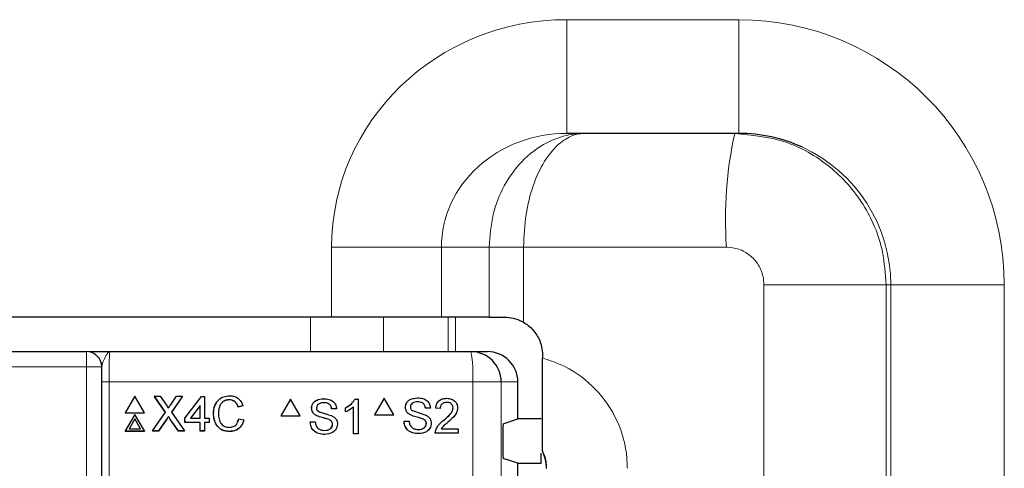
# Paper-space layout 'Blatt3' of a CAD drawing. Header units: millimetres. Extents: x 5 to 418, y 2 to 292.
# Tile 44 of 93: x 116.45 to 127.28, y 208.51 to 213.44. Entities that reach past the tile are written whole.
import ezdxf

# ---------------------------------------------------------------- set-up
doc = ezdxf.new("R2010")
doc.units = ezdxf.units.MM

psp = doc.layouts.new('Blatt3')

# ---------------------------------------------------------------- linework, layer by layer
at = {"color": 7, "linetype": 'Continuous', "lineweight": 18}
for p, q in [((122.4688, 213.4397), (124.3617, 213.4397)), ((122.4688, 212.1897), (122.4688, 213.4397)), ((124.3617, 212.1897), (124.3617, 213.4397)), ((119.8806, 210.1684), (119.8806, 210.9397)), ((119.8806, 210.9397), (121.088, 210.9397)), ((121.088, 210.9397), (121.088, 210.1684)), ((121.6149, 210.9397), (121.088, 210.9397)), ((121.6149, 210.1684), (121.6149, 210.9397)), ((121.9922, 210.9397), (121.6149, 210.9397)), ((124.2247, 210.9397), (121.9922, 210.9397)), ((121.9922, 210.9397), (121.9922, 210.1127)), ((124.6372, 210.523), (125.9808, 210.523)), ((124.6372, 160.6361), (124.6372, 210.523)), ((126.0341, 210.523), (125.9808, 210.523)), ((125.9808, 210.523), (125.9808, 160.6361)), ((126.0341, 210.523), (127.2824, 210.523)), ((126.0341, 160.5828), (126.0341, 210.523)), ((127.2824, 210.523), (127.2824, 160.5828)), ((119.6469, 209.7897), (119.6469, 210.1684)), ((120.4518, 210.1684), (120.4518, 209.7897)), ((121.1629, 209.7897), (121.1629, 210.1684)), ((121.2434, 210.1684), (121.2434, 209.7897)), ((117.1824, 209.7897), (117.1824, 209.623)), ((117.1824, 209.623), (106.6766, 209.623)), ((117.349, 209.623), (117.1824, 209.623)), ((117.1824, 195.6783), (117.1824, 209.623)), ((117.349, 209.623), (117.349, 195.6783)), ((117.3507, 209.623), (117.349, 209.623)), ((117.3501, 207.4785), (117.3501, 209.4563)), ((117.3501, 209.4563), (117.4307, 209.4563)), ((117.4307, 209.4563), (117.4307, 207.4785)), ((121.4324, 209.4563), (117.4307, 209.4563)), ((121.4324, 207.4785), (121.4324, 209.4563)), ((121.7462, 209.4563), (121.4324, 209.4563)), ((121.7462, 209.4563), (121.7462, 207.4785)), ((121.9295, 209.4563), (121.7462, 209.4563)), ((118.067, 209.049), (118.0664, 209.0476)), ((118.1007, 209.0525), (118.1001, 209.0511))]:
    psp.add_line(p, q, dxfattribs=at)
at = {"color": 7, "linetype": 'Continuous', "lineweight": 25}
for p, q in [((124.3617, 212.1897), (122.4688, 212.1897)), ((119.8806, 210.1684), (103.9784, 210.1684)), ((121.088, 210.1684), (119.8806, 210.1684)), ((121.6149, 210.1684), (121.088, 210.1684)), ((121.6149, 210.1684), (121.7841, 210.1684)), ((106.6766, 209.7897), (117.1824, 209.7897)), ((117.1824, 209.7897), (117.1841, 209.7897)), ((117.4407, 209.7897), (121.4134, 209.7897)), ((121.4134, 209.7897), (121.5957, 209.7897)), ((122.2008, 209.7517), (122.2008, 209.7177)), ((121.9295, 209.0505), (121.9295, 209.4563)), ((117.7134, 209.2996), (117.6081, 209.1168)), ((117.8197, 209.1168), (117.7134, 209.2996)), ((117.9293, 209.2996), (117.9287, 209.2983)), ((118.0518, 209.123), (117.9293, 209.2996)), ((117.9293, 209.2996), (117.9944, 209.2996)), ((118.051, 209.1219), (117.9327, 209.2925)), ((117.9944, 209.2996), (118.0615, 209.2028)), ((118.1064, 209.2027), (118.1727, 209.2996)), ((118.2387, 209.2996), (118.1173, 209.1224)), ((118.2328, 209.2905), (118.1175, 209.1222)), ((118.1727, 209.2996), (118.2387, 209.2996)), ((118.2387, 209.2996), (118.2381, 209.2983)), ((118.2666, 209.0595), (118.4476, 209.2947)), ((118.4476, 209.2947), (118.482, 209.2947)), ((118.482, 209.2947), (118.4827, 209.0595)), ((118.7542, 209.2604), (118.7536, 209.259)), ((119.4267, 209.2675), (119.321, 209.0842)), ((119.4267, 209.2675), (119.4259, 209.2675)), ((119.5324, 209.0842), (119.4267, 209.2675)), ((119.7929, 209.2724), (119.7921, 209.2724)), ((120.1389, 209.2675), (120.1381, 209.2675)), ((120.1389, 209.2675), (120.1705, 209.2675)), ((120.1705, 209.2675), (120.1697, 209.2675)), ((120.1705, 209.2675), (120.1705, 208.8842)), ((120.4592, 209.2764), (120.3535, 209.093)), ((120.4592, 209.2764), (120.4583, 209.2764)), ((120.5649, 209.093), (120.4592, 209.2764)), ((120.8252, 209.2813), (120.8243, 209.2813)), ((121.1487, 209.2764), (121.1478, 209.2764)), ((117.6081, 209.1168), (117.6075, 209.1155)), ((117.6075, 209.1155), (117.8191, 209.1155)), ((117.6081, 209.1168), (117.8197, 209.1168)), ((117.8197, 209.1168), (117.8191, 209.1155)), ((117.9108, 208.9174), (118.0518, 209.123)), ((118.1173, 209.1224), (118.2595, 208.9174)), ((118.4332, 209.1971), (118.3272, 209.0595)), ((118.4326, 209.1958), (118.3276, 209.0595)), ((118.4332, 209.1971), (118.4326, 209.1958)), ((118.433, 209.0595), (118.4326, 209.1958)), ((118.4336, 209.0595), (118.4332, 209.1971)), ((118.5808, 209.1113), (118.5801, 209.11)), ((118.904, 209.1921), (118.85, 209.1805)), ((118.8507, 209.1818), (118.85, 209.1805)), ((118.9046, 209.1934), (118.8507, 209.1818)), ((118.9046, 209.1934), (118.904, 209.1921)), ((119.6599, 209.1675), (119.6592, 209.1675)), ((119.8808, 209.1594), (119.8801, 209.1594)), ((119.9348, 209.1594), (119.8808, 209.1594)), ((120.033, 209.1717), (120.0323, 209.1717)), ((120.033, 209.1264), (120.0323, 209.1264)), ((120.033, 209.1264), (120.033, 209.1717)), ((120.1214, 208.8842), (120.1214, 209.1829)), ((120.6923, 209.1763), (120.6915, 209.1763)), ((120.9132, 209.1682), (120.9123, 209.1682)), ((120.9671, 209.1682), (120.9132, 209.1682)), ((121.026, 209.1682), (121.0252, 209.1682)), ((121.0751, 209.1633), (121.026, 209.1682)), ((121.0751, 209.1633), (121.0742, 209.1633)), ((121.2174, 209.1701), (121.2165, 209.1701)), ((117.714, 209.1002), (117.6087, 208.9174)), ((117.7141, 209.0504), (117.6519, 208.9424)), ((117.7135, 209.049), (117.6521, 208.9424)), ((117.7141, 209.0504), (117.7135, 209.049)), ((117.7755, 208.9424), (117.7135, 209.049)), ((117.8203, 208.9174), (117.714, 209.1002)), ((117.7769, 208.9424), (117.7141, 209.0504)), ((118.0664, 209.0476), (117.9761, 208.9161)), ((118.067, 209.049), (117.9767, 208.9174)), ((118.0849, 209.0752), (118.0843, 209.0739)), ((118.1937, 208.9161), (118.1001, 209.0511)), ((118.1944, 208.9174), (118.1007, 209.0525)), ((118.2666, 209.0595), (118.266, 209.0582)), ((118.2661, 209.0092), (118.266, 209.0582)), ((118.2668, 209.0105), (118.2661, 209.0092)), ((118.4331, 209.0092), (118.2661, 209.0092)), ((118.2668, 209.0105), (118.2666, 209.0595)), ((118.4337, 209.0105), (118.2668, 209.0105)), ((118.3272, 209.0595), (118.4336, 209.0595)), ((118.4337, 209.0105), (118.4331, 209.0092)), ((118.4334, 208.9161), (118.4331, 209.0092)), ((118.434, 208.9174), (118.4337, 209.0105)), ((118.4827, 209.0595), (118.5318, 209.0595)), ((118.532, 209.0105), (118.4828, 209.0105)), ((118.4828, 209.0105), (118.4831, 208.9174)), ((118.5313, 209.0092), (118.4828, 209.0092)), ((118.532, 209.0105), (118.5313, 209.0092)), ((118.5318, 209.0595), (118.532, 209.0105)), ((118.8442, 209.016), (118.8602, 209.051)), ((118.8609, 209.0523), (118.8602, 209.051)), ((118.8609, 209.0523), (118.9149, 209.0398)), ((119.321, 209.0842), (119.3202, 209.0842)), ((119.321, 209.0842), (119.5324, 209.0842)), ((119.6452, 209.0169), (119.6444, 209.0169)), ((119.6452, 209.0169), (119.6992, 209.0169)), ((119.6992, 209.0169), (119.6984, 209.0169)), ((119.7165, 209.0846), (119.7157, 209.0846)), ((119.8498, 209.0421), (119.8491, 209.0421)), ((120.3535, 209.093), (120.3526, 209.093)), ((120.3535, 209.093), (120.5649, 209.093)), ((120.6776, 209.0257), (120.6767, 209.0257)), ((120.6776, 209.0257), (120.7316, 209.0257)), ((120.7488, 209.0934), (120.748, 209.0934)), ((120.8822, 209.051), (120.8813, 209.051)), ((121.1145, 209.0364), (121.1136, 209.0364)), ((121.7678, 208.9967), (121.9295, 209.0505)), ((122.1867, 209.0505), (121.9295, 209.0505)), ((117.6087, 208.9174), (117.6081, 208.9161)), ((117.6081, 208.9161), (117.8197, 208.9161)), ((117.6087, 208.9174), (117.8203, 208.9174)), ((117.6519, 208.9424), (117.7769, 208.9424)), ((117.8203, 208.9174), (117.8197, 208.9161)), ((117.9108, 208.9174), (117.9102, 208.9161)), ((117.9761, 208.9161), (117.9102, 208.9161)), ((117.9767, 208.9174), (117.9108, 208.9174)), ((117.9767, 208.9174), (117.9761, 208.9161)), ((118.1944, 208.9174), (118.1937, 208.9161)), ((118.2589, 208.9161), (118.1937, 208.9161)), ((118.2595, 208.9174), (118.1944, 208.9174)), ((118.2595, 208.9174), (118.2589, 208.9161)), ((118.434, 208.9174), (118.4334, 208.9161)), ((118.4825, 208.9161), (118.4334, 208.9161)), ((118.4831, 208.9174), (118.434, 208.9174)), ((118.4831, 208.9174), (118.4825, 208.9161)), ((118.7589, 208.9125), (118.7583, 208.9112)), ((119.8907, 208.9904), (119.8899, 208.9904)), ((120.923, 208.9992), (120.9221, 208.9992)), ((121.0263, 208.9271), (121.0254, 208.9271)), ((121.0842, 208.9422), (121.2714, 208.9422)), ((121.2714, 208.9422), (121.2714, 208.893)), ((121.7635, 208.9133), (121.7635, 208.6993)), ((119.8056, 208.8793), (119.8048, 208.8793)), ((120.1214, 208.8842), (120.1206, 208.8842)), ((120.1705, 208.8842), (120.1214, 208.8842)), ((120.8379, 208.8881), (120.8371, 208.8881)), ((121.0211, 208.893), (121.0203, 208.893)), ((121.2714, 208.893), (121.0211, 208.893)), ((122.2008, 208.6998), (122.2008, 208.6926)), ((121.9295, 208.5622), (121.7678, 208.616)), ((122.1867, 208.5622), (122.1867, 208.6742)), ((121.9295, 208.0505), (121.9295, 208.5622)), ((121.9295, 208.5622), (122.1867, 208.5622))]:
    psp.add_line(p, q, dxfattribs=at)
at = {"color": 7, "linetype": 'Continuous', "lineweight": 18}
for centre, radius, start, end in [((128.5299, 211.2505), 4.3164, 167.43263, 184.12909), ((117.1824, 209.623), 0.1667, 359.99564, 89.99564), ((119.9566, 209.5394), 1.4781, 356.77862, 9.748)]:
    psp.add_arc(centre, radius, start, end, dxfattribs=at)
at = {"color": 7, "linetype": 'Continuous', "lineweight": 25}
for centre, radius, start, end in [((117.1841, 209.623), 0.1667, 359.99564, 89.99564), ((121.4131, 209.4566), 0.3331, 359.96074, 89.96069)]:
    psp.add_arc(centre, radius, start, end, dxfattribs=at)
at = {"color": 7, "linetype": 'Continuous', "lineweight": 18}
for centre, major_axis, ratio, start_param, end_param in [((122.4688, 210.9397), (-2.5882, 0), 0.9659258, 4.712389, 6.2831853), ((124.3617, 210.523), (2.9207, 0), 0.9986295, 0, 1.5707963), ((122.4688, 210.9397), (1.3808, 0), 0.9052833, 1.5707963, 3.1415927), ((124.3617, 210.523), (1.6724, 0), 0.9965823, 0, 1.1396204)]:
    psp.add_ellipse(centre, major_axis=major_axis, ratio=ratio, start_param=start_param, end_param=end_param, dxfattribs=at)
at = {"color": 7, "linetype": 'Continuous', "lineweight": 25}
for centre, major_axis, ratio, start_param, end_param in [((124.3617, 210.523), (1.6724, 0), 0.9965823, 1.1396204, 1.5707963), ((121.5957, 209.4563), (-0.3338, 0), 0.9986295, 3.1415927, 4.712389), ((121.7679, 208.9133), (0, 0.0833), 0.0524078, 0.0174533, 1.5707963), ((121.7679, 208.6993), (0, 0.0833), 0.0524078, 1.5707963, 3.1241394), ((121.8278, 208.5046), (-0.2954, -0.2954), 0.9972647, 2.357564, 2.8222605)]:
    psp.add_ellipse(centre, major_axis=major_axis, ratio=ratio, start_param=start_param, end_param=end_param, dxfattribs=at)
at = {"color": 7, "linetype": 'Continuous', "lineweight": 18}
for points, knots in [([(121.6149, 210.9397), (121.6235, 211.0607), (121.6406, 211.2999), (121.772, 211.6256), (121.9728, 211.9039), (122.2232, 212.0906), (122.4409, 212.1668), (122.5648, 212.1845), (122.6157, 212.1883), (122.6378, 212.1893), (122.6543, 212.1896), (122.6614, 212.1896), (122.6641, 212.1897), (122.6656, 212.1897), (122.6664, 212.1897), (122.6672, 212.1897)], [0, 0, 0, 0, 0.1750261, 0.3460252, 0.5236102, 0.7273919, 0.8875132, 0.9511083, 0.9654982, 0.9848712, 0.9933615, 0.9970867, 0.9984161, 0.9985715, 1, 1, 1, 1]), ([(121.9922, 210.9397), (121.9977, 211.0607), (122.0087, 211.2999), (122.0928, 211.6256), (122.2214, 211.9039), (122.382, 212.0906), (122.5219, 212.1668), (122.6015, 212.1846), (122.6341, 212.1883), (122.6483, 212.1893), (122.6589, 212.1896), (122.6635, 212.1896), (122.6652, 212.1897), (122.6662, 212.1897), (122.6667, 212.1897), (122.6672, 212.1897)], [0, 0, 0, 0, 0.17504307, 0.34604613, 0.52362087, 0.72738696, 0.88765187, 0.95119427, 0.96549487, 0.98487235, 0.99336254, 0.99708725, 0.99841595, 0.99857137, 1, 1, 1, 1]), ([(124.3169, 212.1897), (124.504, 212.1712), (124.8782, 212.1344), (125.3769, 211.8469), (125.7532, 211.4238), (125.9525, 210.9552), (125.9728, 210.6457), (125.9808, 210.523)], [0, 0, 0, 0, 0.2147389, 0.4294856, 0.6442297, 0.8589385, 1, 1, 1, 1]), ([(124.6372, 210.523), (124.6352, 210.5537), (124.6302, 210.631), (124.5809, 210.7481), (124.4876, 210.8539), (124.364, 210.9258), (124.2711, 210.9351), (124.2247, 210.9397)], [0, 0, 0, 0, 0.1415595, 0.3568223, 0.5716598, 0.7859965, 1, 1, 1, 1]), ([(117.4407, 209.7897), (117.4406, 209.7897), (117.4343, 209.7896), (117.417, 209.7812), (117.3911, 209.7365), (117.3605, 209.6705), (117.3534, 209.6362), (117.3507, 209.623)], [0, 0, 0, 0, 0.003577, 0.2011615, 0.5475944, 0.8255022, 1, 1, 1, 1]), ([(117.4407, 209.7897), (117.44, 209.788), (117.4381, 209.7839), (117.4353, 209.7439), (117.4327, 209.6685), (117.431, 209.5687), (117.4308, 209.4938), (117.4307, 209.4563)], [0, 0, 0, 0, 0.14214858, 0.35693381, 0.57141336, 0.78572038, 1, 1, 1, 1]), ([(122.2008, 209.7177), (122.2677, 209.6963), (122.4683, 209.6323), (122.7638, 209.4279), (123.0186, 209.0858), (123.1241, 208.758), (123.1321, 208.5623), (123.1344, 208.5069)], [0, 0, 0, 0, 0.1285763, 0.3853117, 0.641928, 0.898607, 1, 1, 1, 1]), ([(122.2461, 208.5069), (122.2455, 208.5254), (122.2432, 208.591), (122.2227, 208.6562), (122.2012, 208.6989), (122.2008, 208.6998)], [0, 0, 0, 0, 0.279027, 0.9854093, 1, 1, 1, 1])]:
    psp.add_open_spline(points, degree=3, knots=knots, dxfattribs=at)
at = {"color": 7, "linetype": 'Continuous', "lineweight": 25}
for points, knots in [([(121.7841, 210.1684), (121.8152, 210.1665), (121.8774, 210.1628), (121.951, 210.1357), (121.9871, 210.1156), (121.9922, 210.1127)], [0, 0, 0, 0, 0.4614124, 0.9237088, 1, 1, 1, 1]), ([(121.9922, 210.1127), (122.0101, 210.1013), (122.0674, 210.0646), (122.1439, 209.976), (122.1938, 209.8595), (122.1988, 209.7822), (122.2008, 209.7517)], [0, 0, 0, 0, 0.1464014, 0.4686106, 0.7902648, 1, 1, 1, 1]), ([(117.2098, 209.7897), (117.2105, 209.7897), (117.2211, 209.7897), (117.3026, 209.7897), (117.3878, 209.7897), (117.4404, 209.7897), (117.4407, 209.7897)], [0, 0, 0, 0, 0.0281125, 0.4330127, 0.9963556, 1, 1, 1, 1]), ([(122.2008, 208.6998), (122.2008, 208.725), (122.2008, 208.7952), (122.2008, 209.0296), (122.2008, 209.3548), (122.2008, 209.5965), (122.2008, 209.7177)], [0, 0, 0, 0, 0.1738308, 0.4840367, 0.741505, 1, 1, 1, 1]), ([(117.3501, 209.4563), (117.3502, 209.5033), (117.3503, 209.5607), (117.3506, 209.6134), (117.3507, 209.623)], [0, 0, 0, 0, 0.818315, 1, 1, 1, 1]), ([(118.5801, 209.11), (118.581, 209.1383), (118.5824, 209.1831), (118.6088, 209.2183), (118.6186, 209.2313)], [0, 0, 0, 0, 0.6315766, 1, 1, 1, 1]), ([(118.5808, 209.1113), (118.5827, 209.1389), (118.5867, 209.1939), (118.6292, 209.2615), (118.6917, 209.2985), (118.735, 209.3025), (118.7567, 209.3045)], [0, 0, 0, 0, 0.2804925, 0.5595697, 0.7796153, 1, 1, 1, 1]), ([(118.7542, 209.2604), (118.7407, 209.2594), (118.7136, 209.2576), (118.6775, 209.2371), (118.6405, 209.1901), (118.6371, 209.1439), (118.6348, 209.1116)], [0, 0, 0, 0, 0.1872234, 0.3739058, 0.5607363, 1, 1, 1, 1]), ([(118.7536, 209.259), (118.7402, 209.258), (118.7134, 209.256), (118.6826, 209.2406), (118.6713, 209.2251), (118.668, 209.2204)], [0, 0, 0, 0, 0.4126209, 0.8240494, 1, 1, 1, 1]), ([(118.85, 209.1805), (118.8458, 209.1924), (118.8373, 209.2161), (118.8134, 209.2433), (118.7833, 209.2573), (118.7635, 209.2585), (118.7536, 209.259)], [0, 0, 0, 0, 0.2805533, 0.5597389, 0.7796538, 1, 1, 1, 1]), ([(118.8507, 209.1818), (118.8464, 209.1937), (118.8379, 209.2174), (118.8141, 209.2446), (118.784, 209.2586), (118.7641, 209.2598), (118.7542, 209.2604)], [0, 0, 0, 0, 0.2805533, 0.5597389, 0.7796538, 1, 1, 1, 1]), ([(118.7567, 209.3045), (118.7754, 209.3031), (118.8129, 209.3003), (118.859, 209.2727), (118.8899, 209.235), (118.8997, 209.2073), (118.9046, 209.1934)], [0, 0, 0, 0, 0.2800806, 0.5594487, 0.7795488, 1, 1, 1, 1]), ([(119.6591, 209.1675), (119.6604, 209.1793), (119.663, 209.2029), (119.6821, 209.2339), (119.7236, 209.2659), (119.7638, 209.2697), (119.7921, 209.2724)], [0, 0, 0, 0, 0.1870287, 0.3741238, 0.5611402, 1, 1, 1, 1]), ([(119.6599, 209.1675), (119.6612, 209.1793), (119.6638, 209.2029), (119.6829, 209.2339), (119.7243, 209.2659), (119.7646, 209.2697), (119.7929, 209.2724)], [0, 0, 0, 0, 0.1870287, 0.3741238, 0.5611402, 1, 1, 1, 1]), ([(119.795, 209.2282), (119.7846, 209.2278), (119.7638, 209.2271), (119.7361, 209.2164), (119.7173, 209.1956), (119.715, 209.1792), (119.7139, 209.171)], [0, 0, 0, 0, 0.28129027, 0.56082021, 0.78068028, 1, 1, 1, 1]), ([(119.7929, 209.2724), (119.8118, 209.2712), (119.8497, 209.2689), (119.8987, 209.2448), (119.9287, 209.204), (119.9328, 209.1743), (119.9348, 209.1594)], [0, 0, 0, 0, 0.2807972, 0.5601508, 0.7798767, 1, 1, 1, 1]), ([(119.8801, 209.1594), (119.878, 209.1709), (119.8739, 209.1937), (119.843, 209.225), (119.8127, 209.227), (119.7942, 209.2282)], [0, 0, 0, 0, 0.2810967, 0.5602874, 1, 1, 1, 1]), ([(119.8808, 209.1594), (119.8788, 209.1709), (119.8747, 209.1937), (119.8438, 209.225), (119.8135, 209.227), (119.795, 209.2282)], [0, 0, 0, 0, 0.2810967, 0.5602874, 1, 1, 1, 1]), ([(120.0322, 209.1717), (120.0561, 209.1852), (120.0988, 209.2093), (120.1261, 209.2498), (120.1381, 209.2675)], [0, 0, 0, 0, 0.5604274, 1, 1, 1, 1]), ([(120.033, 209.1717), (120.0569, 209.1852), (120.0995, 209.2093), (120.1269, 209.2498), (120.1389, 209.2675)], [0, 0, 0, 0, 0.56042743, 1, 1, 1, 1]), ([(120.6914, 209.1763), (120.6927, 209.1881), (120.6953, 209.2117), (120.7144, 209.2427), (120.7558, 209.2747), (120.7961, 209.2786), (120.8243, 209.2813)], [0, 0, 0, 0, 0.1870287, 0.3741238, 0.5611402, 1, 1, 1, 1]), ([(120.6923, 209.1763), (120.6936, 209.1881), (120.6962, 209.2117), (120.7152, 209.2427), (120.7567, 209.2747), (120.797, 209.2786), (120.8252, 209.2813)], [0, 0, 0, 0, 0.1870287, 0.3741238, 0.5611402, 1, 1, 1, 1]), ([(120.8273, 209.237), (120.8169, 209.2367), (120.7962, 209.2359), (120.7685, 209.2252), (120.7497, 209.2044), (120.7474, 209.188), (120.7463, 209.1798)], [0, 0, 0, 0, 0.2812903, 0.5608202, 0.7806803, 1, 1, 1, 1]), ([(120.8252, 209.2813), (120.8442, 209.2801), (120.882, 209.2777), (120.931, 209.2536), (120.961, 209.2129), (120.9651, 209.1831), (120.9671, 209.1682)], [0, 0, 0, 0, 0.2807972, 0.5601508, 0.7798767, 1, 1, 1, 1]), ([(120.9123, 209.1682), (120.9102, 209.1797), (120.9061, 209.2025), (120.8752, 209.2339), (120.845, 209.2358), (120.8265, 209.237)], [0, 0, 0, 0, 0.28109672, 0.56028736, 1, 1, 1, 1]), ([(120.9132, 209.1682), (120.9111, 209.1797), (120.907, 209.2025), (120.8761, 209.2339), (120.8459, 209.2358), (120.8273, 209.237)], [0, 0, 0, 0, 0.2810967, 0.5602874, 1, 1, 1, 1]), ([(121.0251, 209.1682), (121.028, 209.1853), (121.0336, 209.2192), (121.0665, 209.2568), (121.1076, 209.2742), (121.1344, 209.2756), (121.1478, 209.2764)], [0, 0, 0, 0, 0.2802352, 0.558893, 0.7791323, 1, 1, 1, 1]), ([(121.026, 209.1682), (121.0289, 209.1853), (121.0345, 209.2192), (121.0674, 209.2568), (121.1085, 209.2742), (121.1353, 209.2756), (121.1487, 209.2764)], [0, 0, 0, 0, 0.2802352, 0.558893, 0.7791323, 1, 1, 1, 1]), ([(121.1476, 209.2321), (121.1371, 209.2313), (121.1159, 209.2298), (121.0905, 209.2125), (121.0769, 209.1883), (121.0757, 209.1716), (121.0751, 209.1633)], [0, 0, 0, 0, 0.28041014, 0.55948904, 0.77937472, 1, 1, 1, 1]), ([(121.2174, 209.1701), (121.2161, 209.1799), (121.2135, 209.1995), (121.1937, 209.22), (121.1707, 209.2308), (121.1553, 209.2317), (121.1476, 209.2321)], [0, 0, 0, 0, 0.2790799, 0.5586119, 0.7790431, 1, 1, 1, 1]), ([(121.1487, 209.2764), (121.1654, 209.2752), (121.1987, 209.2729), (121.2386, 209.2463), (121.263, 209.2099), (121.2653, 209.1837), (121.2665, 209.1705)], [0, 0, 0, 0, 0.2804823, 0.5596436, 0.7797486, 1, 1, 1, 1]), ([(118.0615, 209.2028), (118.0658, 209.1963), (118.0719, 209.1872), (118.0793, 209.1753), (118.0808, 209.1693), (118.0815, 209.1664)], [0, 0, 0, 0, 0.5612769, 0.7817626, 1, 1, 1, 1]), ([(118.0815, 209.1664), (118.0862, 209.1732), (118.0945, 209.1853), (118.1028, 209.1974), (118.1064, 209.2027)], [0, 0, 0, 0, 0.5599999, 1, 1, 1, 1]), ([(118.7589, 208.9125), (118.7302, 208.9147), (118.673, 208.9188), (118.6123, 208.9769), (118.5857, 209.045), (118.5824, 209.0892), (118.5808, 209.1113)], [0, 0, 0, 0, 0.2799551, 0.5580876, 0.7789116, 1, 1, 1, 1]), ([(118.6348, 209.1116), (118.6359, 209.091), (118.6382, 209.0501), (118.6607, 208.9952), (118.7052, 208.9623), (118.7375, 208.9585), (118.7537, 208.9566)], [0, 0, 0, 0, 0.281245, 0.5607156, 0.780138, 1, 1, 1, 1]), ([(119.7165, 209.0846), (119.7079, 209.0895), (119.6907, 209.0993), (119.666, 209.1262), (119.6622, 209.1518), (119.6599, 209.1675)], [0, 0, 0, 0, 0.2814452, 0.5622732, 1, 1, 1, 1]), ([(119.7139, 209.171), (119.7146, 209.1639), (119.7158, 209.1511), (119.724, 209.1414), (119.7277, 209.1371)], [0, 0, 0, 0, 0.5596169, 1, 1, 1, 1]), ([(119.7277, 209.1371), (119.7554, 209.1266), (119.805, 209.1077), (119.8558, 209.0924), (119.8782, 209.0857)], [0, 0, 0, 0, 0.5583825, 1, 1, 1, 1]), ([(120.1214, 209.1829), (120.1062, 209.1703), (120.0791, 209.1477), (120.0471, 209.1329), (120.033, 209.1264)], [0, 0, 0, 0, 0.5596859, 1, 1, 1, 1]), ([(120.7488, 209.0934), (120.7402, 209.0983), (120.7231, 209.1081), (120.6984, 209.135), (120.6946, 209.1607), (120.6923, 209.1763)], [0, 0, 0, 0, 0.2814452, 0.5622732, 1, 1, 1, 1]), ([(120.7463, 209.1798), (120.747, 209.1727), (120.7481, 209.1599), (120.7564, 209.1502), (120.76, 209.146)], [0, 0, 0, 0, 0.55961689, 1, 1, 1, 1]), ([(120.76, 209.146), (120.7877, 209.1354), (120.8373, 209.1165), (120.8881, 209.1013), (120.9105, 209.0945)], [0, 0, 0, 0, 0.5583825, 1, 1, 1, 1]), ([(121.1136, 209.0364), (121.1381, 209.0574), (121.1722, 209.0865), (121.2098, 209.1321), (121.2143, 209.1575), (121.2165, 209.1701)], [0, 0, 0, 0, 0.5613127, 0.7813859, 1, 1, 1, 1]), ([(121.1145, 209.0364), (121.139, 209.0574), (121.173, 209.0865), (121.2107, 209.1321), (121.2152, 209.1575), (121.2174, 209.1701)], [0, 0, 0, 0, 0.5613127, 0.7813859, 1, 1, 1, 1]), ([(121.2665, 209.1705), (121.2639, 209.1522), (121.2587, 209.1155), (121.2176, 209.0625), (121.182, 209.032), (121.1603, 209.0133)], [0, 0, 0, 0, 0.2787415, 0.5588337, 1, 1, 1, 1]), ([(118.0843, 209.0739), (118.0809, 209.069), (118.0749, 209.0603), (118.069, 209.0515), (118.0664, 209.0476)], [0, 0, 0, 0, 0.5600016, 1, 1, 1, 1]), ([(118.0849, 209.0752), (118.0816, 209.0703), (118.0755, 209.0616), (118.0696, 209.0528), (118.067, 209.049)], [0, 0, 0, 0, 0.5600016, 1, 1, 1, 1]), ([(118.1001, 209.0511), (118.0971, 209.0554), (118.0919, 209.0629), (118.0866, 209.0705), (118.0843, 209.0739)], [0, 0, 0, 0, 0.5599998, 1, 1, 1, 1]), ([(118.1007, 209.0525), (118.0978, 209.0567), (118.0925, 209.0643), (118.0872, 209.0719), (118.0849, 209.0752)], [0, 0, 0, 0, 0.55999976, 1, 1, 1, 1]), ([(118.7583, 208.9112), (118.7296, 208.9133), (118.6724, 208.9175), (118.6117, 208.9756), (118.5851, 209.0436), (118.5818, 209.0879), (118.5801, 209.11)], [0, 0, 0, 0, 0.2799551, 0.5580876, 0.7789116, 1, 1, 1, 1]), ([(118.7537, 208.9566), (118.7684, 208.9581), (118.7979, 208.9609), (118.8426, 208.9933), (118.8539, 209.03), (118.8609, 209.0523)], [0, 0, 0, 0, 0.2807112, 0.5609046, 1, 1, 1, 1]), ([(118.9143, 209.0384), (118.908, 209.0189), (118.8955, 208.9798), (118.8551, 208.9371), (118.8067, 208.9144), (118.7744, 208.9123), (118.7583, 208.9112)], [0, 0, 0, 0, 0.2802563, 0.5595462, 0.7795894, 1, 1, 1, 1]), ([(118.9149, 209.0398), (118.9086, 209.0202), (118.8961, 208.9811), (118.8558, 208.9385), (118.8073, 208.9157), (118.7751, 208.9136), (118.7589, 208.9125)], [0, 0, 0, 0, 0.2802563, 0.5595462, 0.7795894, 1, 1, 1, 1]), ([(119.8048, 208.8793), (119.7825, 208.8804), (119.738, 208.8827), (119.682, 208.9148), (119.6504, 208.9645), (119.6464, 208.9994), (119.6444, 209.0169)], [0, 0, 0, 0, 0.2808135, 0.5595629, 0.7796198, 1, 1, 1, 1]), ([(119.8056, 208.8793), (119.7833, 208.8804), (119.7388, 208.8827), (119.6828, 208.9148), (119.6512, 208.9645), (119.6472, 208.9994), (119.6452, 209.0169)], [0, 0, 0, 0, 0.2808135, 0.5595629, 0.7796198, 1, 1, 1, 1]), ([(119.6992, 209.0169), (119.7014, 209.0023), (119.7057, 208.9731), (119.7341, 208.9413), (119.7688, 208.9259), (119.7917, 208.9243), (119.8032, 208.9235)], [0, 0, 0, 0, 0.280632, 0.5586744, 0.7791973, 1, 1, 1, 1]), ([(119.8498, 209.0421), (119.8347, 209.047), (119.8098, 209.055), (119.7745, 209.0639), (119.7448, 209.0724), (119.7259, 209.0806), (119.7165, 209.0846)], [0, 0, 0, 0, 0.3399393, 0.5600249, 0.7800825, 1, 1, 1, 1]), ([(119.8899, 208.9904), (119.8893, 208.997), (119.888, 209.0102), (119.874, 209.0304), (119.8585, 209.0377), (119.8491, 209.0421)], [0, 0, 0, 0, 0.2800885, 0.5599705, 1, 1, 1, 1]), ([(119.8907, 208.9904), (119.89, 208.997), (119.8888, 209.0102), (119.8748, 209.0304), (119.8593, 209.0377), (119.8498, 209.0421)], [0, 0, 0, 0, 0.2800885, 0.5599705, 1, 1, 1, 1]), ([(119.8782, 209.0857), (119.8884, 209.0805), (119.9086, 209.0703), (119.9306, 209.0467), (119.9428, 209.0198), (119.944, 209.0019), (119.9447, 208.993)], [0, 0, 0, 0, 0.2803713, 0.5599089, 0.7798589, 1, 1, 1, 1]), ([(120.837, 208.8881), (120.8147, 208.8893), (120.7702, 208.8915), (120.7143, 208.9236), (120.6827, 208.9734), (120.6787, 209.0083), (120.6767, 209.0257)], [0, 0, 0, 0, 0.2808135, 0.5595629, 0.7796198, 1, 1, 1, 1]), ([(120.8379, 208.8881), (120.8156, 208.8893), (120.7711, 208.8915), (120.7151, 208.9236), (120.6836, 208.9734), (120.6796, 209.0083), (120.6776, 209.0257)], [0, 0, 0, 0, 0.2808135, 0.5595629, 0.7796198, 1, 1, 1, 1]), ([(120.7316, 209.0257), (120.7338, 209.0111), (120.7381, 208.982), (120.7665, 208.9501), (120.8012, 208.9347), (120.8241, 208.9331), (120.8356, 208.9323)], [0, 0, 0, 0, 0.280632, 0.5586744, 0.7791973, 1, 1, 1, 1]), ([(120.8822, 209.051), (120.8671, 209.0558), (120.8422, 209.0639), (120.8068, 209.0728), (120.7772, 209.0813), (120.7583, 209.0894), (120.7488, 209.0934)], [0, 0, 0, 0, 0.33993933, 0.56002492, 0.78008245, 1, 1, 1, 1]), ([(120.977, 209.0018), (120.9739, 208.9832), (120.9678, 208.9458), (120.9158, 208.8971), (120.8675, 208.8915), (120.8379, 208.8881)], [0, 0, 0, 0, 0.2799417, 0.5600797, 1, 1, 1, 1]), ([(120.9221, 208.9992), (120.9215, 209.0058), (120.9202, 209.0191), (120.9062, 209.0392), (120.8907, 209.0465), (120.8813, 209.051)], [0, 0, 0, 0, 0.2800885, 0.55997049, 1, 1, 1, 1]), ([(120.923, 208.9992), (120.9223, 209.0058), (120.9211, 209.0191), (120.9071, 209.0392), (120.8916, 209.0465), (120.8822, 209.051)], [0, 0, 0, 0, 0.2800885, 0.5599705, 1, 1, 1, 1]), ([(120.9105, 209.0945), (120.9207, 209.0894), (120.9409, 209.0791), (120.9629, 209.0556), (120.9751, 209.0286), (120.9763, 209.0108), (120.977, 209.0018)], [0, 0, 0, 0, 0.28037134, 0.55990891, 0.77985887, 1, 1, 1, 1]), ([(121.0263, 208.9271), (121.0327, 208.942), (121.0434, 208.9665), (121.0676, 208.9949), (121.0901, 209.0167), (121.1064, 209.0298), (121.1145, 209.0364)], [0, 0, 0, 0, 0.3394111, 0.559525, 0.7797523, 1, 1, 1, 1]), ([(121.1603, 209.0133), (121.1512, 209.0057), (121.1361, 208.9933), (121.1154, 208.9758), (121.0981, 208.9605), (121.0888, 208.9483), (121.0842, 208.9422)], [0, 0, 0, 0, 0.3400378, 0.5600628, 0.7800895, 1, 1, 1, 1]), ([(119.8024, 208.9235), (119.8139, 208.9242), (119.8368, 208.9257), (119.8665, 208.9398), (119.886, 208.9634), (119.8886, 208.9814), (119.8899, 208.9904)], [0, 0, 0, 0, 0.28091717, 0.56081274, 0.7805018, 1, 1, 1, 1]), ([(119.8032, 208.9235), (119.8147, 208.9242), (119.8376, 208.9257), (119.8672, 208.9398), (119.8868, 208.9634), (119.8894, 208.9814), (119.8907, 208.9904)], [0, 0, 0, 0, 0.2809172, 0.5608127, 0.7805018, 1, 1, 1, 1]), ([(119.9447, 208.993), (119.9416, 208.9743), (119.9355, 208.937), (119.8835, 208.8882), (119.8351, 208.8827), (119.8056, 208.8793)], [0, 0, 0, 0, 0.2799417, 0.5600797, 1, 1, 1, 1]), ([(120.8347, 208.9323), (120.8461, 208.9331), (120.8691, 208.9345), (120.8987, 208.9486), (120.9182, 208.9722), (120.9208, 208.9902), (120.9221, 208.9992)], [0, 0, 0, 0, 0.2809172, 0.5608127, 0.7805018, 1, 1, 1, 1]), ([(120.8356, 208.9323), (120.847, 208.9331), (120.87, 208.9345), (120.8996, 208.9486), (120.9191, 208.9722), (120.9217, 208.9902), (120.923, 208.9992)], [0, 0, 0, 0, 0.2809172, 0.5608127, 0.7805018, 1, 1, 1, 1]), ([(121.0202, 208.893), (121.0204, 208.8995), (121.0206, 208.9111), (121.0239, 208.9222), (121.0254, 208.9271)], [0, 0, 0, 0, 0.55995634, 1, 1, 1, 1]), ([(121.0211, 208.893), (121.0213, 208.8995), (121.0215, 208.9111), (121.0248, 208.9222), (121.0263, 208.9271)], [0, 0, 0, 0, 0.5599563, 1, 1, 1, 1])]:
    psp.add_open_spline(points, degree=3, knots=knots, dxfattribs=at)

doc.saveas('drawing.dxf')
